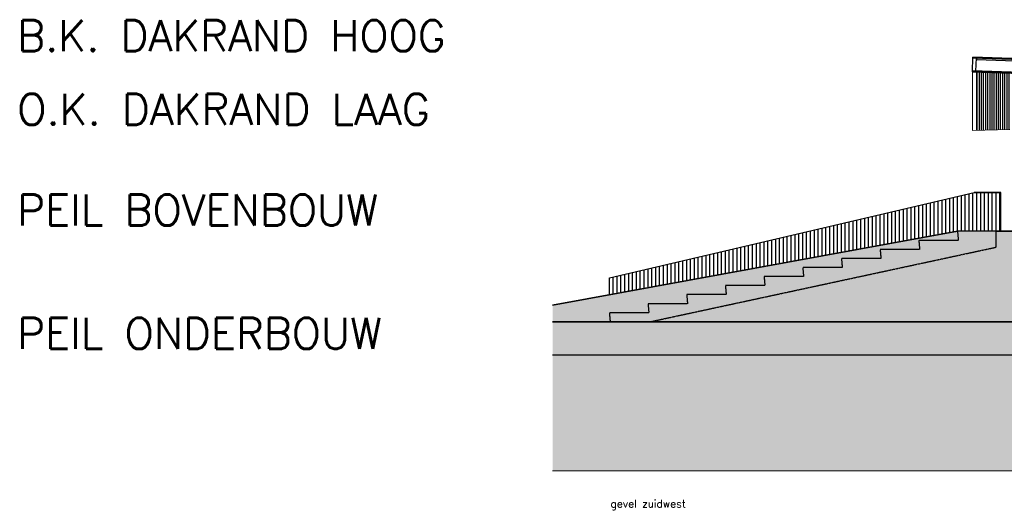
# Model space of a CAD drawing. Header units: millimetres. Extents: x -50339 to 283470, y -108195 to -86291.
# Tile 5 of 6: x 207457 to 232910, y -107713 to -95046. Entities that reach past the tile are written whole.
import ezdxf

# ---------------------------------------------------------------- set-up
doc = ezdxf.new("R2010")
doc.units = ezdxf.units.MM
doc.header["$LTSCALE"] = 0.5
doc.linetypes.add('HIDDEN2', pattern=[4.7625, 3.175, -1.5875])
for name, color, linetype in [('arc. 9', 9, 'Continuous'), ('arc. maaiveld', 12, 'Continuous'), ('arc. schaduw', 30, 'Continuous'), ('pen 0.05mm', 7, 'Continuous'), ('pen 0.10mm', 6, 'Continuous'), ('pen 0.15mm', 1, 'Continuous'), ('pen 0.20mm', 2, 'Continuous'), ('pen 0.30mm', 3, 'Continuous'), ('tekst 2.0mm', 211, 'Continuous')]:
    doc.layers.add(name, color=color, linetype=linetype)
doc.layers.add('hulplijn', color=140, linetype='Continuous', plot=False)
doc.styles.add('2.0mm tekst', font='romans.shx', dxfattribs={"height": 2})
pattern_1 = [(37.5, (-82470.77, 4e-11), (-16.0003, 489.41324), [0, -386.08, 0, -431.8, 0, -412.75]), (7.5, (-82470.8, 4e-11), (449.5233, 716.8251), [0, -208.28, 0, -347.98, 0, -133.35]), (327.5, (-82783.2, 4e-11), (790.99237, 1.4372), [0, -127, 0, -457.2, 0, -596.9]), (317.5, (-82783.2, 4e-11), (763.5565, 222.9293), [0, -63.5, 0, -299.72, 0, -342.9])]

msp = doc.modelspace()

# ---------------------------------------------------------------- hatches: boundary and pattern name
at = {"layer": 'arc. 9'}
h = msp.add_hatch(dxfattribs=at)
h.set_pattern_fill('_USER', color=256, scale=55, angle=90, pattern_type=0)
h.set_pattern_definition([(90, (-188319.98, -100509.744), (-55, 3e-15), [])])
h.paths.add_polyline_path([(233049.8, -96422.6), (232186.7, -96393), (232186.7, -97906.3), (233049.8, -97876.7)])
h = msp.add_hatch(dxfattribs=at)
h.set_pattern_fill('_USER', color=256, scale=100, angle=90, pattern_type=0)
h.set_pattern_definition([(90, (0, 0), (-100, 6e-15), [])])
h.paths.add_polyline_path([(222699.8, -102151.5), (222699.8, -101711.2), (232128, -99509.7), (232789.8, -99509.7), (232789.8, -100509.7), (231699.8, -100509.7)])
at = {"layer": 'arc. maaiveld'}
msp.add_hatch(color=256, dxfattribs=at).paths.add_polyline_path([(221230.8, -103694.7), (221230.8, -106694.7), (283469.8, -106694.7), (283469.8, -103694.7)])
at = {"layer": 'arc. schaduw'}
h = msp.add_hatch(color=256, dxfattribs=at)
h.dxf.hatch_style = 1
h.paths.add_polyline_path([(232187.7, -96072.8), (276220.8, -97586.8), (276222.2, -97546.9), (232189, -96032.8)])
at = {"layer": 'pen 0.15mm'}
h = msp.add_hatch(dxfattribs=at)
h.set_pattern_fill('AR-SAND', color=256, scale=10)
h.set_pattern_definition(pattern_1)
h.paths.add_polyline_path([(221230.8, -102419.5), (221230.8, -102844.7), (277446.9, -102844.7), (283469.8, -103133.6), (283469.8, -102042.1), (276282.4, -100509.7), (231699.8, -100509.7)])
h = msp.add_hatch(dxfattribs=at)
h.set_pattern_fill('AR-SAND', color=256, scale=10)
h.set_pattern_definition(pattern_1)
h.paths.add_polyline_path([(221230.8, -102844.7), (221230.8, -103694.7), (283469.8, -103694.7), (283469.8, -103133.6), (277446.9, -102844.7)])

# ---------------------------------------------------------------- linework, layer by layer
at = {"layer": 'arc. schaduw'}
msp.add_lwpolyline([(232187.7, -96072.8), (276220.8, -97586.8), (276222.2, -97546.9), (232189, -96032.8)], close=True, dxfattribs=at)
at = {"layer": 'hulplijn'}
for points in [[(276299.8, -97909.7), (232086.7, -96389.5), (232099.8, -96009.7), (276312.8, -97530)], [(222699.8, -102151.5), (222699.8, -101711.2), (232128, -99509.7), (232789.8, -99509.7), (232789.8, -100509.7), (231699.8, -100509.7), (222699.8, -102151.5)]]:
    msp.add_lwpolyline(points, close=True, dxfattribs=at)
for points in [[(231699.8, -100509.7), (221230.8, -102419.5)], [(283469.8, -102042.1), (276282.4, -100509.7), (231699.8, -100509.7)], [(283469.8, -103133.6), (277446.9, -102844.7), (221230.8, -102844.7)], [(221230.8, -102844.7), (277446.9, -102844.7), (283469.8, -103133.6)], [(221230.8, -103694.7), (283469.8, -103694.7)]]:
    msp.add_lwpolyline(points, dxfattribs=at)
at = {"layer": 'hulplijn', "lineweight": 0}
for points in [[(283469.8, -103694.7), (221230.8, -103694.7)], [(221230.8, -106694.7), (283469.8, -106694.7)]]:
    msp.add_lwpolyline(points, dxfattribs=at)
at = {"layer": 'pen 0.05mm', "lineweight": 0}
msp.add_line((232186.7, -97906.3), (232186.7, -96393), dxfattribs=at)
at = {"layer": 'pen 0.05mm'}
for p, q in [((222699.8, -101711.2), (232128, -99509.7)), ((232789.8, -99509.7), (232128, -99509.7)), ((222699.8, -102151.5), (222699.8, -101711.2))]:
    msp.add_line(p, q, dxfattribs=at)
at = {"layer": 'pen 0.05mm', "lineweight": 0}
msp.add_lwpolyline([(232086.7, -96389.5), (232086.7, -97909.7), (233049.8, -97876.7)], dxfattribs=at)
at = {"layer": 'pen 0.05mm'}
msp.add_lwpolyline([(232789.8, -100509.7), (232819.8, -100509.7), (232819.8, -99509.7), (232789.8, -99509.7)], close=True, dxfattribs=at)
for points in [[(221230.8, -102419.5), (231699.8, -100509.7)], [(277446.9, -102844.7), (221230.8, -102844.7)]]:
    msp.add_lwpolyline(points, dxfattribs=at)
at = {"layer": 'pen 0.05mm', "linetype": 'HIDDEN2'}
msp.add_lwpolyline([(223749.8, -102844.7), (232699.8, -100918.5), (232699.8, -100509.7), (231699.8, -100509.7), (231719.8, -100743.2), (230699.8, -100743.2), (230719.8, -100976.7), (229699.8, -100976.7), (229719.8, -101210.2), (228699.8, -101210.2), (228719.8, -101443.7), (227699.8, -101443.7), (227719.8, -101677.2), (226699.8, -101677.2), (226719.8, -101910.7), (225699.8, -101910.7), (225719.8, -102144.2), (224699.8, -102144.2), (224719.8, -102377.7), (223699.8, -102377.7), (223719.8, -102611.2), (222699.8, -102615.9), (222720.7, -102844.7), (223749.8, -102844.7)], dxfattribs=at)
at = {"layer": 'pen 0.10mm'}
msp.add_lwpolyline([(232699.8, -100509.7), (276282.4, -100509.7)], dxfattribs=at)
at = {"layer": 'pen 0.20mm'}
for points in [[(232099.1, -96029.7), (276312.2, -97550), (276312.8, -97530), (232099.8, -96009.7)], [(276210.5, -97886.7), (232177.4, -96372.6), (232189, -96032.8), (276222.2, -97546.9)], [(232086.7, -96389.5), (276299.8, -97909.7), (276300.5, -97889.8), (232087.4, -96369.5)]]:
    msp.add_lwpolyline(points, close=True, dxfattribs=at)
at = {"layer": 'pen 0.30mm'}
msp.add_lwpolyline([(221230.8, -103694.7), (283469.8, -103694.7)], dxfattribs=at)

# ---------------------------------------------------------------- texts
at = {"layer": 'hulplijn', "char_height": 800, "attachment_point": 1, "style": '2.0mm tekst'}
for s, width, insert in [('B.K. DAKRAND HOOG', 20102.787, (207393.4, -95059.7)), ('O.K. DAKRAND LAAG', 16398.563, (207393.4, -96959.7)), ('PEIL BOVENBOUW', 16398.563, (207393.4, -99559.7)), ('PEIL ONDERBOUW', 16398.563, (207393.4, -102744.7))]:
    msp.add_mtext_dynamic_manual_height_columns(s, width=width, gutter_width=1000, heights=[0], dxfattribs=dict(at, insert=insert))
at = {"layer": 'tekst 2.0mm', "insert": (222730.8, -107444.7), "char_height": 200, "width": 8320.113, "attachment_point": 1, "style": '2.0mm tekst'}
msp.add_mtext('gevel zuidwest', dxfattribs=at)

doc.saveas('drawing.dxf')
